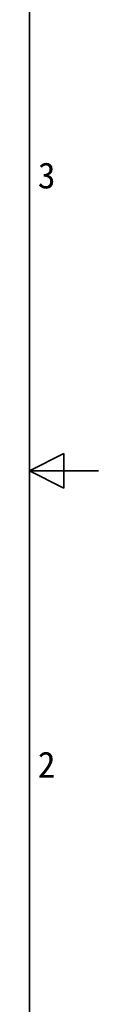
# Model space of a CAD drawing. Header units: millimetres. Extents: x 0 to 297, y 0 to 210.
# Tile 8 of 9: x 290.63 to 296.28, y 61.1 to 141.48. Entities that reach past the tile are written whole.
import ezdxf

# ---------------------------------------------------------------- set-up
doc = ezdxf.new("R2010")
doc.units = ezdxf.units.MM
doc.layers.add('圖框', color=7, linetype='Continuous', lineweight=35)
doc.layers.add('圖框文字', color=3, linetype='Continuous')
doc.styles.add('SLDTEXTSTYLE0', font='kaiu.ttf')

msp = doc.modelspace()

# ---------------------------------------------------------------- linework, layer by layer
at = {"layer": '圖框'}
for p, q in [((290.626, 8.485), (290.626, 200.822)), ((293.454, 106.068), (290.626, 104.654)), ((293.454, 106.068), (293.454, 103.239)), ((290.626, 104.654), (296.283, 104.654)), ((290.626, 104.654), (293.454, 103.239))]:
    msp.add_line(p, q, dxfattribs=at)

# ---------------------------------------------------------------- texts
at = {"layer": '圖框文字', "char_height": 2.121, "attachment_point": 2, "style": 'SLDTEXTSTYLE0'}
for s, insert in [('3', (292.04, 129.827)), ('2', (292.04, 81.731))]:
    msp.add_mtext(s, dxfattribs=dict(at, insert=insert))

doc.saveas('drawing.dxf')
